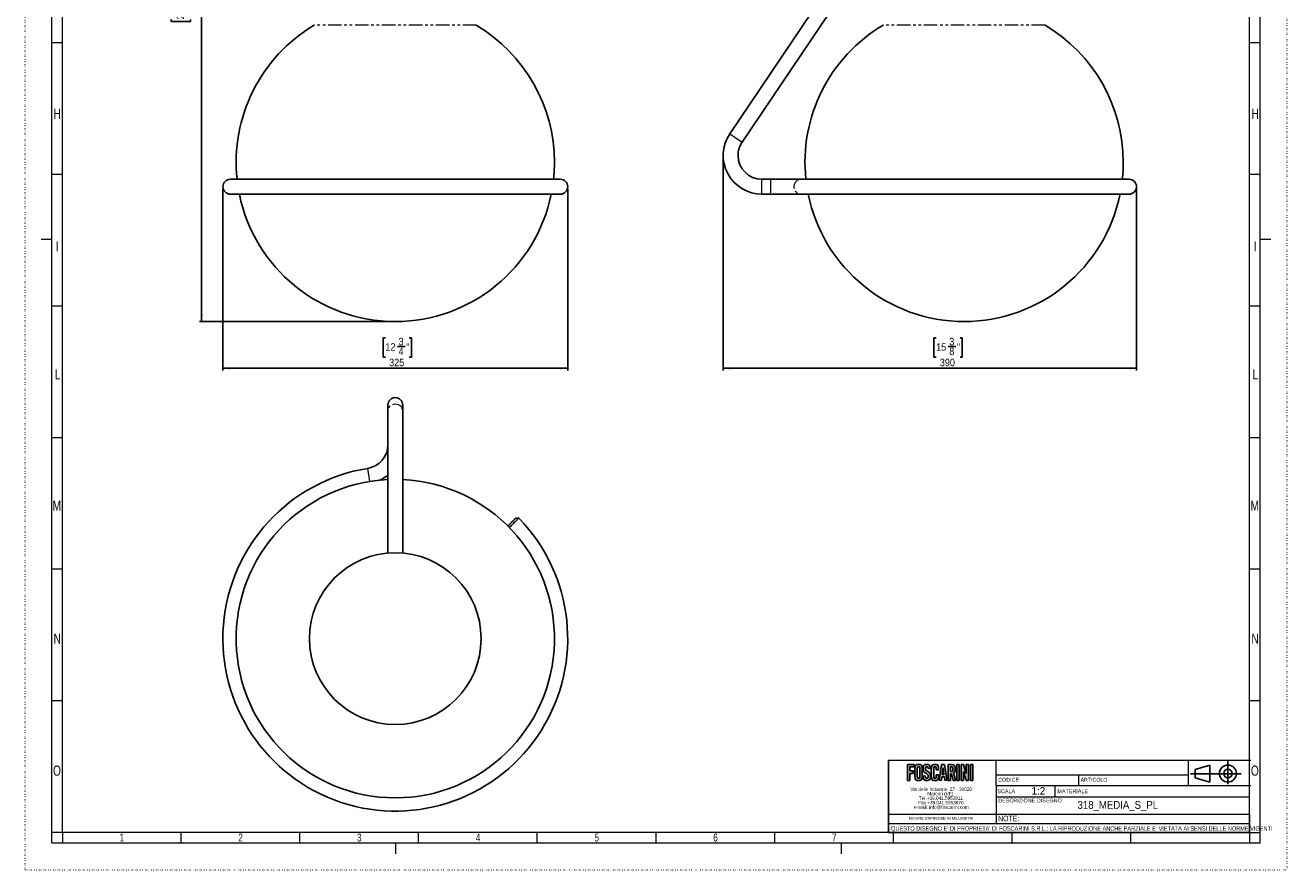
# Model space of a CAD drawing. Header units: millimetres. Extents: x 0 to 594, y 0 to 841.
# Tile 1 of 2: x 0 to 594, y 0 to 398. Entities that reach past the tile are written whole.
import ezdxf
from ezdxf.enums import TextEntityAlignment as Align

# ---------------------------------------------------------------- set-up
doc = ezdxf.new("R2010")
doc.units = ezdxf.units.MM
for name, pattern in [('SLD-Combinazione-di-due-tratteggi', [12.7, 6.35, -1.27, 1.27, -1.27, 1.27, -1.27]), ('SLD-Punti', [0.635, 0, -0.635]), ('SLD-Solido', [0])]:
    doc.linetypes.add(name, pattern=pattern)
for name, color, linetype in [('CARTIGLIO', 7, 'SLD-Solido'), ('DEFAULT', 15, 'SLD-Solido'), ('FORMAT', 7, 'SLD-Solido')]:
    doc.layers.add(name, color=color, linetype=linetype)
doc.styles.add('SLDTEXTSTYLE0', font='ARIAL.TTF', dxfattribs={"width": 0.948})
doc.styles.add('SLDTEXTSTYLE1', font='ARIAL.TTF', dxfattribs={"width": 0.8058})
doc.styles.add('SLDTEXTSTYLE2', font='ARIALN.TTF', dxfattribs={"width": 0.87})
doc.styles.add('SLDTEXTSTYLE3', font='GOTHIC.TTF', dxfattribs={"width": 0.913})
doc.styles.get("Standard").update_dxf_attribs({"font": 'GOTHIC.TTF'})
doc.dimstyles.new('SLDDIMSTYLE0', dxfattribs={"dimtxt": 3.5, "dimasz": 3.302, "dimexe": 0, "dimexo": 0.0625, "dimgap": 0.875, "dimtad": 1, "dimdec": 0, "dimlfac": 2, "dimrnd": 1e-09, "dimzin": 12, "dimdsep": 46, "dimtxsty": 'SLDTEXTSTYLE3', "dimsah": 1, "dimcen": 0.09, "dimadec": 0, "dimazin": 3, "dimtfac": 1, "dimtdec": 0, "dimtofl": 0, "dimtmove": 0, "dimatfit": 3, "dimfxl": 1, "dimfrac": 2, "dimtolj": 1, "dimtzin": 12, "dimarcsym": 0})
doc.dimstyles.new('SLDDIMSTYLE1', dxfattribs={"dimtxt": 3.5, "dimasz": 3.302, "dimexe": 0, "dimexo": 0.0625, "dimgap": 0.875, "dimtad": 1, "dimdec": 0, "dimlfac": 2, "dimrnd": 1e-09, "dimzin": 12, "dimdsep": 46, "dimtxsty": 'SLDTEXTSTYLE3', "dimsah": 1, "dimcen": 0.09, "dimadec": 0, "dimazin": 3, "dimtfac": 1, "dimtofl": 0, "dimtmove": 0, "dimatfit": 3, "dimfxl": 1, "dimfrac": 2, "dimtolj": 1, "dimtzin": 12, "dimarcsym": 0})

# ---------------------------------------------------------------- blocks, each defined once
blk = doc.blocks.new('SW_NOTE_0')
at = {"layer": 'CARTIGLIO', "color": 0, "insert": (0, 2.39), "char_height": 1.8521, "attachment_point": 1, "style": 'SLDTEXTSTYLE0'}
blk.add_mtext('DESCRIZIONE DISEGNO:', dxfattribs=at)
blk = doc.blocks.new('SW_NOTE_0_1')
at = {"layer": 'CARTIGLIO', "color": 0, "insert": (0, 2.31), "char_height": 1.793, "attachment_point": 1, "style": 'SLDTEXTSTYLE1'}
blk.add_mtext('CODICE', dxfattribs=at)
blk = doc.blocks.new('SW_NOTE_0_2')
at = {"layer": 'CARTIGLIO', "color": 0, "insert": (0, 2.39), "char_height": 1.851, "attachment_point": 1, "style": 'SLDTEXTSTYLE0'}
blk.add_mtext('SCALA', dxfattribs=at)
blk = doc.blocks.new('SW_NOTE_0_3')
at = {"layer": 'CARTIGLIO', "color": 0, "insert": (0, 2.31), "char_height": 1.793, "attachment_point": 1, "style": 'SLDTEXTSTYLE0'}
blk.add_mtext('ARTICOLO', dxfattribs=at)
blk = doc.blocks.new('SW_NOTE_0_4')
at = {"layer": 'CARTIGLIO', "color": 0, "insert": (0, 2.39), "char_height": 1.851, "attachment_point": 1, "style": 'SLDTEXTSTYLE0'}
blk.add_mtext('MATERIALE', dxfattribs=at)
blk = doc.blocks.new('SW_NOTE_0_5')
at = {"layer": 'DEFAULT', "color": 0, "insert": (3.28, 4.51), "char_height": 3.5, "attachment_point": 2, "style": 'SLDTEXTSTYLE0'}
blk.add_mtext('1:2', dxfattribs=at)
blk = doc.blocks.new('SW_NOTE_0_6')
at = {"layer": 'CARTIGLIO', "color": 0, "insert": (14.88, 1.71), "char_height": 1.3229, "attachment_point": 2, "style": 'SLDTEXTSTYLE0'}
blk.add_mtext('MISURE ESPRESSE IN MILLIMETRI', dxfattribs=at)
blk = doc.blocks.new('SW_NOTE_0_7')
at = {"layer": 'CARTIGLIO', "color": 0, "insert": (0, 2.73), "char_height": 2.11667, "attachment_point": 1, "style": 'SLDTEXTSTYLE2'}
blk.add_mtext("QUESTO DISEGNO E' DI PROPRIETA' DI FOSCARINI S.R.L.: LA RIPRODUZIONE ANCHE PARZIALE E' VIETATA AI SENSI DELLE NORME VIGENTI", dxfattribs=at)
blk = doc.blocks.new('SW_NOTE_0_8')
at = {"layer": 'CARTIGLIO', "color": 0, "insert": (0, 3.41), "char_height": 2.646, "attachment_point": 1, "style": 'SLDTEXTSTYLE2'}
blk.add_mtext('NOTE:', dxfattribs=at)
blk = doc.blocks.new('SW_NOTE_0_9')
at = {"color": 0, "linetype": 'Continuous', "lineweight": 0, "char_height": 1.5875, "attachment_point": 2, "style": 'SLDTEXTSTYLE0'}
for s, insert in [('Via delle Industrie, 27 - 30020 ', (14.56, 2.05)), ('Marcon (VE)', (14.17, -0.07)), ('Fax +39.041.5953870 ', (14.39, -4.3)), ('Tel.+39.041.5953811 ', (14.47, -2.19)), ('e-mail: info@foscarini.com', (14.59, -6.42))]:
    blk.add_mtext(s, dxfattribs=dict(at, insert=insert))
blk = doc.blocks.new('Blocco1')
at = {"layer": 'FORMAT'}
for points in [[(-99.41, 46.99), (-97.41, 46.99), (-97.41, 48.13), (-100.55, 48.13), (-100.55, 40.69), (-99.41, 40.69), (-99.41, 43.96), (-97.92, 43.96), (-97.92, 45.1), (-99.41, 45.1)], [(-76.23, 40.69), (-77.37, 40.69), (-77.37, 48.13), (-76.23, 48.13)], [(-71.83, 48.13), (-72.91, 48.13), (-72.91, 43.98), (-74.22, 48.13), (-75.29, 48.13), (-75.29, 40.69), (-74.22, 40.69), (-74.22, 44.8), (-72.91, 40.71), (-72.91, 40.71), (-72.91, 40.69), (-71.83, 40.69)], [(-69.8, 40.69), (-70.94, 40.69), (-70.94, 48.13), (-69.8, 48.13)]]:
    blk.add_hatch(color=256, dxfattribs=at).paths.add_polyline_path(points, flags=0)
h = blk.add_hatch(color=256, dxfattribs=at)
edge = h.paths.add_edge_path(flags=0)
edge.add_spline(control_points=[(-97.07, 42.49), (-97.07, 41.44), (-96.52, 40.59), (-95.35, 40.59), (-94.17, 40.59), (-93.62, 41.44), (-93.62, 42.49)], knot_values=[0, 0, 0, 0, 1, 2, 3, 4, 4, 4, 4], weights=[1, 1, 1, 1, 1, 1, 1], degree=3, periodic=0)
edge.add_line((-93.62, 42.49), (-93.62, 46.32))
edge.add_spline(control_points=[(-93.62, 46.32), (-93.62, 47.37), (-94.17, 48.23), (-95.35, 48.23), (-96.52, 48.23), (-97.07, 47.37), (-97.07, 46.32)], knot_values=[0, 0, 0, 0, 1, 2, 3, 4, 4, 4, 4], weights=[1, 1, 1, 1, 1, 1, 1], degree=3, periodic=0)
edge.add_line((-97.07, 46.32), (-97.07, 42.49))
edge = h.paths.add_edge_path(flags=0)
edge.add_line((-95.94, 42.52), (-95.94, 46.29))
edge.add_spline(control_points=[(-95.94, 46.29), (-95.94, 46.85), (-95.8, 47.12), (-95.35, 47.12), (-94.89, 47.12), (-94.75, 46.85), (-94.75, 46.29)], knot_values=[0, 0, 0, 0, 1, 2, 3, 4, 4, 4, 4], weights=[1, 1, 1, 1, 1, 1, 1], degree=3, periodic=0)
edge.add_line((-94.75, 46.29), (-94.75, 42.52))
edge.add_spline(control_points=[(-94.75, 42.52), (-94.75, 41.97), (-94.89, 41.7), (-95.35, 41.7), (-95.8, 41.7), (-95.94, 41.97), (-95.94, 42.52)], knot_values=[0, 0, 0, 0, 1, 2, 3, 4, 4, 4, 4], weights=[1, 1, 1, 1, 1, 1, 1], degree=3, periodic=0)
h = blk.add_hatch(color=256, dxfattribs=at)
edge = h.paths.add_edge_path(flags=0)
edge.add_spline(control_points=[(-90.84, 46.29), (-90.89, 46.93), (-91.19, 47.12), (-91.44, 47.12), (-91.8, 47.12), (-92.05, 46.85), (-92.05, 46.39), (-92.05, 45.12), (-89.77, 44.51), (-89.77, 42.49), (-89.77, 41.27), (-90.5, 40.59), (-91.55, 40.59), (-92.59, 40.59), (-93.19, 41.54), (-93.23, 42.65)], knot_values=[0, 0, 0, 0, 1, 2, 3, 4, 5, 6, 7, 8, 9, 10, 11, 12, 13, 13, 13, 13], weights=[1, 1, 1, 1, 1, 1, 1, 1, 1, 1, 1, 1, 1, 1, 1, 1], degree=3, periodic=0)
edge.add_line((-93.23, 42.65), (-92.16, 42.82))
edge.add_spline(control_points=[(-92.16, 42.82), (-92.12, 42.07), (-91.85, 41.7), (-91.49, 41.7), (-91.1, 41.7), (-90.84, 41.94), (-90.84, 42.38), (-90.84, 43.85), (-93.12, 44.24), (-93.12, 46.38), (-93.12, 47.56), (-92.49, 48.23), (-91.38, 48.23), (-90.47, 48.23), (-89.87, 47.48), (-89.77, 46.43)], knot_values=[0, 0, 0, 0, 1, 2, 3, 4, 5, 6, 7, 8, 9, 10, 11, 12, 13, 13, 13, 13], weights=[1, 1, 1, 1, 1, 1, 1, 1, 1, 1, 1, 1, 1, 1, 1, 1], degree=3, periodic=0)
edge.add_line((-89.77, 46.43), (-90.84, 46.29))
h = blk.add_hatch(color=256, dxfattribs=at)
edge = h.paths.add_edge_path(flags=0)
edge.add_line((-85.91, 45.64), (-87.05, 45.64))
edge.add_line((-87.05, 45.64), (-87.05, 46.22))
edge.add_spline(control_points=[(-87.05, 46.22), (-87.05, 46.85), (-87.31, 47.12), (-87.6, 47.12), (-88.06, 47.12), (-88.2, 46.85), (-88.2, 46.29)], knot_values=[0, 0, 0, 0, 1, 2, 3, 4, 4, 4, 4], weights=[1, 1, 1, 1, 1, 1, 1], degree=3, periodic=0)
edge.add_line((-88.2, 46.29), (-88.2, 42.52))
edge.add_spline(control_points=[(-88.2, 42.52), (-88.2, 41.97), (-88.06, 41.7), (-87.6, 41.7), (-87.19, 41.7), (-87.05, 41.97), (-87.05, 42.45)], knot_values=[0, 0, 0, 0, 1, 2, 3, 4, 4, 4, 4], weights=[1, 1, 1, 1, 1, 1, 1], degree=3, periodic=0)
edge.add_line((-87.05, 42.45), (-87.05, 43.35))
edge.add_line((-87.05, 43.35), (-85.91, 43.35))
edge.add_line((-85.91, 43.35), (-85.91, 42.49))
edge.add_spline(control_points=[(-85.91, 42.49), (-85.91, 41.44), (-86.46, 40.59), (-87.6, 40.59), (-88.79, 40.59), (-89.34, 41.44), (-89.34, 42.49)], knot_values=[0, 0, 0, 0, 1, 2, 3, 4, 4, 4, 4], weights=[1, 1, 1, 1, 1, 1, 1], degree=3, periodic=0)
edge.add_line((-89.34, 42.49), (-89.34, 46.32))
edge.add_spline(control_points=[(-89.34, 46.32), (-89.34, 47.37), (-88.79, 48.23), (-87.6, 48.23), (-86.46, 48.23), (-85.91, 47.3), (-85.91, 46.19)], knot_values=[0, 0, 0, 0, 1, 2, 3, 4, 4, 4, 4], weights=[1, 1, 1, 1, 1, 1, 1], degree=3, periodic=0)
edge.add_line((-85.91, 46.19), (-85.91, 45.64))
h = blk.add_hatch(color=256, dxfattribs=at)
h.paths.add_polyline_path([(-83.2, 42.37), (-82.93, 40.7), (-81.86, 40.7), (-83.05, 48.14), (-84.48, 48.14), (-85.66, 40.7), (-84.59, 40.7), (-84.33, 42.37)], flags=0)
h.paths.add_polyline_path([(-83.76, 46.65), (-83.37, 43.44), (-84.16, 43.44)], flags=0)
h = blk.add_hatch(color=256, dxfattribs=at)
edge = h.paths.add_edge_path(flags=0)
edge.add_line((-79.03, 40.69), (-77.92, 40.69))
edge.add_line((-77.92, 40.69), (-77.92, 40.69))
edge.add_line((-77.92, 40.69), (-77.92, 40.69))
edge.add_line((-77.92, 40.69), (-77.98, 40.91))
edge.add_line((-77.98, 40.91), (-78.82, 44.06))
edge.add_spline(control_points=[(-78.82, 44.06), (-78.46, 44.26), (-78.07, 44.74), (-78.07, 45.93), (-78.07, 47.52), (-78.69, 48.13), (-79.89, 48.13)], knot_values=[0, 0, 0, 0, 1, 2, 3, 4, 4, 4, 4], weights=[1, 1, 1, 1, 1, 1, 1], degree=3, periodic=0)
edge.add_line((-79.89, 48.13), (-81.39, 48.13))
edge.add_line((-81.39, 48.13), (-81.39, 40.69))
edge.add_line((-81.39, 40.69), (-80.32, 40.69))
edge.add_line((-80.32, 40.69), (-80.32, 43.74))
edge.add_spline(control_points=[(-80.32, 43.74), (-80.16, 43.74), (-79.98, 43.75), (-79.85, 43.76)], knot_values=[0, 0, 0, 0, 1, 1, 1, 1], weights=[1, 1, 1, 1], degree=3, periodic=0)
edge.add_line((-79.85, 43.76), (-79.03, 40.69))
edge = h.paths.add_edge_path(flags=0)
edge.add_spline(control_points=[(-79.94, 47.08), (-79.36, 47.08), (-79.14, 46.82), (-79.14, 45.93), (-79.14, 45.05), (-79.36, 44.79), (-79.94, 44.79)], knot_values=[0, 0, 0, 0, 1, 2, 3, 4, 4, 4, 4], weights=[1, 1, 1, 1, 1, 1, 1], degree=3, periodic=0)
edge.add_line((-79.94, 44.79), (-80.32, 44.79))
edge.add_line((-80.32, 44.79), (-80.32, 47.08))
edge.add_line((-80.32, 47.08), (-79.94, 47.08))
at = {"layer": 'CARTIGLIO', "color": 208, "linetype": 'SLD-Solido', "lineweight": 18, "true_color": 0x400040}
for p, q in [((-109.59, 50.15), (-58.81, 50.15)), ((-58.81, 38.2), (-58.81, 50.15)), ((-58.81, 50.15), (61.25, 50.15)), ((31.84, 38.2), (31.84, 50.15)), ((-58.81, 43.3), (31.84, 43.3)), ((-20.05, 43.3), (-20.05, 38.2)), ((-58.81, 38.2), (-58.81, 24.66)), ((-58.81, 38.2), (61.25, 38.2)), ((-55.6, 40.25), (-55.6, 40.25)), ((-31.12, 38.2), (-31.12, 32.88)), ((-58.81, 32.88), (60.69, 32.88)), ((-58.81, 24.66), (-109.59, 24.66)), ((60.69, 24.66), (-58.81, 24.66)), ((-58.81, 24.66), (-58.81, 20.34)), ((60.69, 20.34), (60.69, 24.66)), ((60.69, 20.29), (60.69, 24.66)), ((-109.59, 20.34), (60.69, 20.34)), ((60.69, 16.08), (60.69, 20.34)), ((60.69, 16.08), (60.69, 20.29)), ((-109.59, 16.08), (60.69, 16.08)), ((-109.59, 16.08), (60.69, 16.08)), ((-109.59, 16.08), (60.69, 16.08))]:
    blk.add_line(p, q, dxfattribs=at)
at = {"layer": 'FORMAT', "color": 208, "true_color": 0x400040}
for p, q in [((-109.59, 50.15), (-109.59, 16.08)), ((35, 45.8), (41.93, 47.8)), ((41.93, 47.8), (41.93, 39.8)), ((50.45, 49.66), (50.45, 38.89)), ((56.65, 43.8), (32.8, 43.8)), ((35, 45.8), (35, 41.8)), ((35, 41.8), (41.93, 39.8))]:
    blk.add_line(p, q, dxfattribs=at)
at = {"layer": 'FORMAT', "color": 7}
for p, q in [((-97.41, 48.13), (-100.55, 48.13)), ((-100.55, 48.13), (-100.55, 40.69)), ((-97.41, 46.99), (-97.41, 48.13)), ((-84.48, 48.14), (-85.66, 40.7)), ((-83.05, 48.14), (-84.48, 48.14)), ((-81.86, 40.7), (-83.05, 48.14)), ((-79.89, 48.13), (-81.39, 48.13)), ((-81.39, 48.13), (-81.39, 40.69)), ((-77.37, 40.69), (-77.37, 48.13)), ((-77.37, 48.13), (-76.23, 48.13)), ((-76.23, 48.13), (-76.23, 40.69)), ((-74.22, 48.13), (-75.29, 48.13)), ((-75.29, 48.13), (-75.29, 40.69)), ((-72.91, 43.98), (-74.22, 48.13)), ((-72.91, 48.13), (-72.91, 43.98)), ((-71.83, 48.13), (-72.91, 48.13)), ((-71.83, 40.69), (-71.83, 48.13)), ((-70.94, 40.69), (-70.94, 48.13)), ((-70.94, 48.13), (-69.8, 48.13)), ((-69.8, 48.13), (-69.8, 40.69)), ((-99.41, 45.1), (-99.41, 46.99)), ((-99.41, 46.99), (-97.41, 46.99)), ((-97.92, 45.1), (-99.41, 45.1)), ((-99.41, 40.69), (-99.41, 43.96)), ((-99.41, 43.96), (-97.92, 43.96)), ((-97.92, 43.96), (-97.92, 45.1)), ((-97.07, 46.32), (-97.07, 42.49)), ((-95.94, 42.52), (-95.94, 46.29)), ((-94.75, 46.29), (-94.75, 42.52)), ((-93.62, 42.49), (-93.62, 46.32)), ((-93.23, 42.65), (-92.16, 42.82)), ((-89.77, 46.43), (-90.84, 46.29)), ((-89.34, 42.49), (-89.34, 46.32)), ((-88.2, 46.29), (-88.2, 42.52)), ((-87.05, 45.64), (-87.05, 46.22)), ((-85.91, 45.64), (-87.05, 45.64)), ((-87.05, 42.45), (-87.05, 43.35)), ((-87.05, 43.35), (-85.91, 43.35)), ((-85.91, 46.19), (-85.91, 45.64)), ((-85.91, 43.35), (-85.91, 42.49)), ((-84.59, 40.7), (-84.33, 42.37)), ((-84.33, 42.37), (-83.2, 42.37)), ((-84.16, 43.44), (-83.76, 46.65)), ((-83.37, 43.44), (-84.16, 43.44)), ((-83.76, 46.65), (-83.37, 43.44)), ((-83.2, 42.37), (-82.93, 40.7)), ((-80.32, 44.79), (-80.32, 47.08)), ((-80.32, 47.08), (-79.94, 47.08)), ((-79.94, 44.79), (-80.32, 44.79)), ((-80.32, 40.69), (-80.32, 43.74)), ((-79.85, 43.76), (-79.03, 40.69)), ((-77.98, 40.91), (-78.82, 44.06)), ((-74.22, 40.69), (-74.22, 44.8)), ((-74.22, 44.8), (-72.91, 40.71)), ((-100.55, 40.69), (-99.41, 40.69)), ((-85.66, 40.7), (-84.59, 40.7)), ((-82.93, 40.7), (-81.86, 40.7)), ((-81.39, 40.69), (-80.32, 40.69)), ((-79.03, 40.69), (-77.92, 40.69)), ((-77.92, 40.69), (-77.98, 40.91)), ((-77.92, 40.69), (-77.92, 40.69)), ((-77.92, 40.69), (-77.92, 40.69)), ((-76.23, 40.69), (-77.37, 40.69)), ((-75.29, 40.69), (-74.22, 40.69)), ((-72.91, 40.71), (-72.91, 40.71)), ((-72.91, 40.71), (-72.91, 40.69)), ((-72.91, 40.69), (-71.83, 40.69)), ((-69.8, 40.69), (-70.94, 40.69))]:
    blk.add_line(p, q, dxfattribs=at)
at = {"layer": 'FORMAT', "color": 208, "true_color": 0x400040}
for radius in [4, 2]:
    blk.add_circle((50.45, 43.88), radius, dxfattribs=at)
at = {"layer": 'FORMAT', "color": 7}
for points in [[(-93.62, 46.32), (-93.62, 47.37), (-94.17, 48.23), (-95.35, 48.23), (-96.52, 48.23), (-97.07, 47.37), (-97.07, 46.32)], [(-92.16, 42.82), (-92.12, 42.07), (-91.85, 41.7), (-91.49, 41.7), (-91.1, 41.7), (-90.84, 41.94), (-90.84, 42.38), (-90.84, 43.85), (-93.12, 44.24), (-93.12, 46.38), (-93.12, 47.56), (-92.49, 48.23), (-91.38, 48.23), (-90.47, 48.23), (-89.87, 47.48), (-89.77, 46.43)], [(-89.34, 46.32), (-89.34, 47.37), (-88.79, 48.23), (-87.6, 48.23), (-86.46, 48.23), (-85.91, 47.3), (-85.91, 46.19)], [(-78.82, 44.06), (-78.46, 44.26), (-78.07, 44.74), (-78.07, 45.93), (-78.07, 47.52), (-78.69, 48.13), (-79.89, 48.13)], [(-97.07, 42.49), (-97.07, 41.44), (-96.52, 40.59), (-95.35, 40.59), (-94.17, 40.59), (-93.62, 41.44), (-93.62, 42.49)], [(-95.94, 46.29), (-95.94, 46.85), (-95.8, 47.12), (-95.35, 47.12), (-94.89, 47.12), (-94.75, 46.85), (-94.75, 46.29)], [(-94.75, 42.52), (-94.75, 41.97), (-94.89, 41.7), (-95.35, 41.7), (-95.8, 41.7), (-95.94, 41.97), (-95.94, 42.52)], [(-90.84, 46.29), (-90.89, 46.93), (-91.19, 47.12), (-91.44, 47.12), (-91.8, 47.12), (-92.05, 46.85), (-92.05, 46.39), (-92.05, 45.12), (-89.77, 44.51), (-89.77, 42.49), (-89.77, 41.27), (-90.5, 40.59), (-91.55, 40.59), (-92.59, 40.59), (-93.19, 41.54), (-93.23, 42.65)], [(-85.91, 42.49), (-85.91, 41.44), (-86.46, 40.59), (-87.6, 40.59), (-88.79, 40.59), (-89.34, 41.44), (-89.34, 42.49)], [(-87.05, 46.22), (-87.05, 46.85), (-87.31, 47.12), (-87.6, 47.12), (-88.06, 47.12), (-88.2, 46.85), (-88.2, 46.29)], [(-88.2, 42.52), (-88.2, 41.97), (-88.06, 41.7), (-87.6, 41.7), (-87.19, 41.7), (-87.05, 41.97), (-87.05, 42.45)], [(-80.32, 43.74), (-80.16, 43.74), (-79.98, 43.75), (-79.85, 43.76)], [(-79.94, 47.08), (-79.36, 47.08), (-79.14, 46.82), (-79.14, 45.93), (-79.14, 45.05), (-79.36, 44.79), (-79.94, 44.79)]]:
    blk.add_open_spline(points, degree=3, dxfattribs=at)
at = {"color": 7, "linetype": 'Continuous', "lineweight": 0}
blk.add_blockref('SW_NOTE_0_9', (-99.23, 35.28), dxfattribs=at)
at = {"layer": 'CARTIGLIO', "color": 7, "true_color": 0xffffff}
for name, p in [('SW_NOTE_0_1', (-57.8, 39.57)), ('SW_NOTE_0_3', (-19.02, 39.57)), ('SW_NOTE_0_2', (-58.21, 34.1)), ('SW_NOTE_0_4', (-29.93, 34.1)), ('SW_NOTE_0', (-57.8, 29.75)), ('SW_NOTE_0_8', (-57.9, 20.65)), ('SW_NOTE_0_7', (-108.3, 16.36)), ('SW_NOTE_0_6', (-99.59, 21.72))]:
    blk.add_blockref(name, p, dxfattribs=at)
at = {"layer": 'DEFAULT', "color": 13, "true_color": 0xff5757}
blk.add_blockref('SW_NOTE_0_5', (-42.16, 32.98), dxfattribs=at)
at = {"layer": 'FORMAT', "color": 7, "style": 'SLDTEXTSTYLE3', "width": 0.913}
blk.add_attdef('AUTOATTR2', text='', height=3.7, dxfattribs=at).set_placement((-1.44, 30.91), align=Align.TOP_CENTER)
at = {"layer": 'FORMAT', "color": 7}
for tag in ['AUTOATTR0', 'AUTOATTR1']:
    blk.add_attdef(tag, (0, 0), '', height=3.5, dxfattribs=at)
blk = doc.blocks.new('_D_1')
at = {"layer": 'FORMAT'}
for p, q in [((93.14, 320.71), (93.14, 235.21)), ((255.64, 320.71), (255.64, 235.21)), ((169.72, 250.6), (168.65, 250.6)), ((168.65, 250.6), (168.65, 241.44)), ((180.97, 250.6), (182.04, 250.6)), ((182.04, 250.6), (182.04, 241.44)), ((175.4, 246.38), (179.02, 246.38)), ((168.65, 241.44), (169.72, 241.44)), ((182.04, 241.44), (180.97, 241.44)), ((93.14, 236.21), (255.64, 236.21))]:
    blk.add_line(p, q, dxfattribs=at)
for points in [[(93.14, 236.21), (96.44, 235.7), (96.44, 236.71)], [(255.64, 236.21), (252.34, 236.71), (252.34, 235.7)]]:
    blk.add_solid(points, dxfattribs=at)
at = {"layer": 'FORMAT', "char_height": 3.5, "attachment_point": 1, "style": 'SLDTEXTSTYLE3'}
for s, insert in [('3', (175.92, 250.54)), ('12', (169.72, 247.99)), ('4', (175.92, 245.91)), ('"', (179.53, 247.99)), ('325', (171.47, 240.68))]:
    blk.add_mtext(s, dxfattribs=dict(at, insert=insert))
blk = doc.blocks.new('_D_2')
at = {"layer": 'FORMAT'}
for p, q in [((169.89, 554.11), (82.14, 554.11)), ((83.14, 554.11), (83.14, 258.21)), ((68.75, 411.79), (68.75, 412.85)), ((68.75, 412.85), (77.91, 412.85)), ((77.91, 412.85), (77.91, 411.79)), ((72.97, 406.22), (72.97, 409.83)), ((68.75, 400.53), (68.75, 399.47)), ((68.75, 399.47), (77.91, 399.47)), ((77.91, 399.47), (77.91, 400.53)), ((173.39, 258.21), (82.14, 258.21))]:
    blk.add_line(p, q, dxfattribs=at)
for points in [[(83.14, 554.11), (82.63, 550.81), (83.65, 550.81)], [(83.14, 258.21), (83.65, 261.51), (82.63, 261.51)]]:
    blk.add_solid(points, dxfattribs=at)
at = {"layer": 'FORMAT', "char_height": 3.5, "attachment_point": 1, "rotation": 90, "style": 'SLDTEXTSTYLE3'}
for s, insert in [('"', (71.36, 410.34)), ('1', (68.81, 406.73)), ('23', (71.36, 400.53)), ('4', (73.44, 406.73)), ('592', (78.67, 402.28))]:
    blk.add_mtext(s, dxfattribs=dict(at, insert=insert))
blk = doc.blocks.new('_D_4')
at = {"layer": 'FORMAT'}
for p, q in [((328.9, 335.46), (328.9, 235.21)), ((523.7, 320.71), (523.7, 235.21)), ((429.26, 250.6), (428.19, 250.6)), ((428.19, 250.6), (428.19, 241.44)), ((440.51, 250.6), (441.57, 250.6)), ((441.57, 250.6), (441.57, 241.44)), ((434.94, 246.38), (438.55, 246.38)), ((428.19, 241.44), (429.26, 241.44)), ((441.57, 241.44), (440.51, 241.44)), ((523.7, 236.21), (328.9, 236.21))]:
    blk.add_line(p, q, dxfattribs=at)
for points in [[(328.9, 236.21), (332.21, 235.7), (332.21, 236.71)], [(523.7, 236.21), (520.4, 236.71), (520.4, 235.7)]]:
    blk.add_solid(points, dxfattribs=at)
at = {"layer": 'FORMAT', "char_height": 3.5, "attachment_point": 1, "style": 'SLDTEXTSTYLE3'}
for s, insert in [('3', (435.45, 250.54)), ('15', (429.26, 247.99)), ('8', (435.45, 245.91)), ('"', (439.06, 247.99)), ('390', (431, 240.68))]:
    blk.add_mtext(s, dxfattribs=dict(at, insert=insert))

msp = doc.modelspace()

# ---------------------------------------------------------------- linework, layer by layer
at = {"color": 7, "linetype": 'SLD-Punti', "lineweight": 18}
for p, q in [((0, 0), (0, 841)), ((594.5, 841), (594.5, 0)), ((0, 0), (594.5, 0))]:
    msp.add_line(p, q, dxfattribs=at)
at = {"color": 7, "linetype": 'SLD-Solido', "lineweight": 18}
for p, q in [((12.5, 12.5), (12.5, 828.5)), ((582, 12.5), (582, 828.5)), ((17.5, 17.5), (17.5, 823.5)), ((577, 17.5), (577, 823.5)), ((17.5, 389.5), (12.5, 389.5)), ((582, 389.5), (577, 389.5)), ((582, 389.5), (577, 389.5)), ((17.5, 327.5), (12.5, 327.5)), ((582, 327.5), (577, 327.5)), ((582, 327.5), (577, 327.5)), ((7.5, 297), (12.5, 297)), ((582, 297), (587, 297)), ((17.5, 265.5), (12.5, 265.5)), ((582, 265.5), (577, 265.5)), ((582, 265.5), (577, 265.5)), ((17.5, 203.5), (12.5, 203.5)), ((582, 203.5), (577, 203.5)), ((582, 203.5), (577, 203.5)), ((17.5, 141.5), (12.5, 141.5)), ((582, 141.5), (577, 141.5)), ((582, 141.5), (577, 141.5)), ((17.5, 79.5), (12.5, 79.5)), ((582, 79.5), (577, 79.5)), ((582, 79.5), (577, 79.5)), ((17.5, 17.5), (12.5, 17.5)), ((17.5, 17.5), (12.5, 17.5)), ((582, 12.5), (12.5, 12.5)), ((577, 17.5), (17.5, 17.5)), ((17.5, 17.5), (17.5, 12.5)), ((73.45, 12.5), (73.45, 17.5)), ((129.4, 12.5), (129.4, 17.5)), ((174.5, 12.5), (174.5, 7.5)), ((185.35, 12.5), (185.35, 17.5)), ((241.3, 12.5), (241.3, 17.5)), ((297.25, 12.5), (297.25, 17.5)), ((353.2, 12.5), (353.2, 17.5)), ((384.5, 12.5), (384.5, 7.5)), ((409.15, 12.5), (409.15, 17.5)), ((465.1, 12.5), (465.1, 17.5)), ((521.05, 12.5), (521.05, 17.5)), ((577, 17.5), (577, 12.5)), ((577, 17.5), (582, 17.5))]:
    msp.add_line(p, q, dxfattribs=at)
at = {"color": 7, "linetype": 'SLD-Solido', "lineweight": 25}
for p, q in [((431, 493.4), (332.03, 346.66)), ((337.83, 342.75), (436.8, 489.48)), ((252.14, 325.21), (96.64, 325.21)), ((351.13, 325.21), (347.15, 325.21)), ((365.69, 325.21), (351.13, 325.21)), ((520.2, 325.21), (365.69, 325.21)), ((96.64, 318.21), (252.14, 318.21)), ((347.15, 318.21), (351.13, 318.21)), ((351.13, 318.21), (365.69, 318.21)), ((365.69, 318.21), (520.2, 318.21)), ((170.89, 218.9), (170.89, 216.38)), ((170.89, 216.38), (170.89, 149.14)), ((177.89, 216.38), (177.89, 218.9)), ((177.89, 149.14), (177.89, 216.38)), ((227.62, 162.04), (227.61, 161.64)), ((232.57, 165.58), (231.16, 165.58))]:
    msp.add_line(p, q, dxfattribs=at)
at = {"color": 8, "linetype": 'SLD-Combinazione-di-due-tratteggi', "lineweight": 18}
for p, q in [((212.56, 397.77), (136.22, 397.77)), ((480.62, 397.77), (404.28, 397.77)), ((332.03, 346.66), (334.93, 344.7)), ((334.93, 344.7), (337.83, 342.75)), ((347.15, 321.71), (347.15, 325.21)), ((347.15, 318.21), (347.15, 321.71)), ((351.13, 325.21), (351.13, 318.21)), ((162.43, 182.9), (161.44, 189.07))]:
    msp.add_line(p, q, dxfattribs=at)
at = {"color": 8, "linetype": 'SLD-Combinazione-di-due-tratteggi', "lineweight": 18, "flags": 128}
msp.add_lwpolyline([(177.89, 216.38), (177.81, 217.02), (177.55, 217.64), (177.13, 218.19), (176.58, 218.65), (175.91, 218.99), (175.17, 219.21), (174.39, 219.28), (173.61, 219.21), (172.87, 218.99), (172.21, 218.65), (171.66, 218.19), (171.24, 217.64), (170.98, 217.02), (170.89, 216.38), (170.89, 216.38)], dxfattribs=at)
at = {"color": 7, "linetype": 'SLD-Solido', "lineweight": 25}
msp.add_circle((174.39, 108.86), 40.44, dxfattribs=at)
for centre, radius, start, end in [((174.39, 333.21), 75, 120.59281, 186.1232), ((174.39, 333.21), 75, 0, 59.40719), ((442.45, 333.21), 75, 120.59281, 186.1232), ((442.45, 333.21), 75, 0, 59.40719), ((347.15, 336.46), 18.25, 146, 270), ((347.15, 336.46), 11.25, 146, 180), ((174.39, 333.21), 75, 353.8768, 0), ((347.15, 336.46), 11.25, 180, 270), ((442.45, 333.21), 75, 353.8768, 0), ((96.64, 321.71), 3.5, 90, 270), ((252.14, 321.71), 3.5, 270, 90), ((520.2, 321.71), 3.5, 270, 90), ((174.39, 333.21), 75, 191.53696, 348.46304), ((442.45, 333.21), 75, 191.53696, 348.46304), ((174.39, 218.9), 3.5, 0, 180), ((159.64, 200.17), 11.25, 279.17552, 0), ((174.39, 108.86), 81.25, 99.17552, 44.27546), ((159.64, 200.17), 18.25, 293.97054, 308.05651), ((174.39, 108.86), 75, 92.67477, 87.32523)]:
    msp.add_arc(centre, radius, start, end, dxfattribs=at)
at = {"color": 8, "linetype": 'SLD-Combinazione-di-due-tratteggi', "lineweight": 18}
msp.add_arc((365.73, 321.71), 3.5, 90.55265, 269.44735, dxfattribs=at)
at = {"color": 7, "linetype": 'SLD-Solido', "lineweight": 25}
for points, knots in [([(227.62, 162.04), (227.64, 162.06), (227.7, 162.12), (228.1, 162.52), (228.69, 163.11), (229.39, 163.81), (230.08, 164.5), (230.67, 165.09), (231.08, 165.5), (231.13, 165.55), (231.16, 165.58)], [0, 0, 0, 0, 0.1249, 0.249792, 0.374729, 0.499765, 0.624849, 0.749819, 0.874723, 1, 1, 1, 1]), ([(232.57, 165.58), (232.53, 165.54), (232.48, 165.49), (232.21, 165.22), (232.01, 165.03), (231.83, 164.85), (231.61, 164.63), (231.34, 164.36), (231.06, 164.08), (230.76, 163.78), (230.44, 163.47), (230.06, 163.09), (229.68, 162.72), (229.37, 162.4), (229.04, 162.07), (228.68, 161.73), (228.33, 161.37), (228.16, 161.21), (228.08, 161.13)], [0, 0, 0, 0, 0.151786, 0.231063, 0.271416, 0.312212, 0.361624, 0.413869, 0.468948, 0.512815, 0.565109, 0.625822, 0.695257, 0.74753, 0.782615, 0.865483, 0.939166, 1, 1, 1, 1])]:
    msp.add_open_spline(points, degree=3, knots=knots, dxfattribs=at)

# ---------------------------------------------------------------- block references
at = {"layer": 'FORMAT'}
ref = msp.add_blockref('Blocco1', (516.33, 1.42), dxfattribs=at)
ref.add_attrib('AUTOATTR2', '318_MEDIA_S_PL', dxfattribs={"color": 7, "height": 3.7042, "style": 'SLDTEXTSTYLE3', "width": 0.913}).set_placement((495.91, 27.59), align=Align.BOTTOM_LEFT)

# ---------------------------------------------------------------- texts
at = {"color": 7, "linetype": 'Continuous', "lineweight": 0, "attachment_point": 2, "style": 'SLDTEXTSTYLE2'}
for s, insert, char_height in [('H', (15.06, 358.44), 4.76), ('H', (579.56, 358.44), 4.76), ('I', (15.1, 296.06), 4.76), ('I', (579.6, 296.06), 4.76), ('L', (15.23, 235.72), 4.76), ('L', (579.73, 235.72), 4.76), ('M', (14.89, 173.89), 4.76), ('M', (579.39, 173.89), 4.76), ('N', (15.06, 111.26), 4.76), ('N', (579.56, 111.26), 4.76), ('O', (14.96, 49.08), 4.76), ('O', (579.46, 49.08), 4.76), ('1', (45.53, 17.03), 3.7), ('2', (101.48, 17.03), 3.7), ('3', (157.43, 17.03), 3.7), ('4', (213.38, 17.03), 3.7), ('5', (269.33, 17.03), 3.7), ('6', (325.28, 17.03), 3.7), ('7', (381.23, 17.03), 3.7)]:
    msp.add_mtext(s, dxfattribs=dict(at, insert=insert, char_height=char_height))

# ---------------------------------------------------------------- dimensions: what is measured, and where the dimension line sits
at = {"layer": 'FORMAT'}
dim = msp.add_linear_dim(base=(83.14, 258.21), p1=(170.89, 554.11), p2=(174.39, 258.21), angle=90, dimstyle='SLDDIMSTYLE0', dxfattribs=at)
dim.commit()
dim.dimension.update_dxf_attribs({"geometry": '_D_2', "text_midpoint": (83.14, 406.16), "dimtype": 160})
for base, p1, p2, dimstyle, picture, middle in [((328.9, 236.21), (523.7, 321.71), (328.9, 336.46), 'SLDDIMSTYLE0', '_D_4', (434.88, 236.21)), ((255.64, 236.21), (93.14, 321.71), (255.64, 321.71), 'SLDDIMSTYLE1', '_D_1', (175.35, 236.21))]:
    dim = msp.add_linear_dim(base=base, p1=p1, p2=p2, dimstyle=dimstyle, dxfattribs=at)
    dim.commit()
    dim.dimension.update_dxf_attribs({"geometry": picture, "text_midpoint": middle, "dimtype": 160})

doc.saveas('drawing.dxf')
